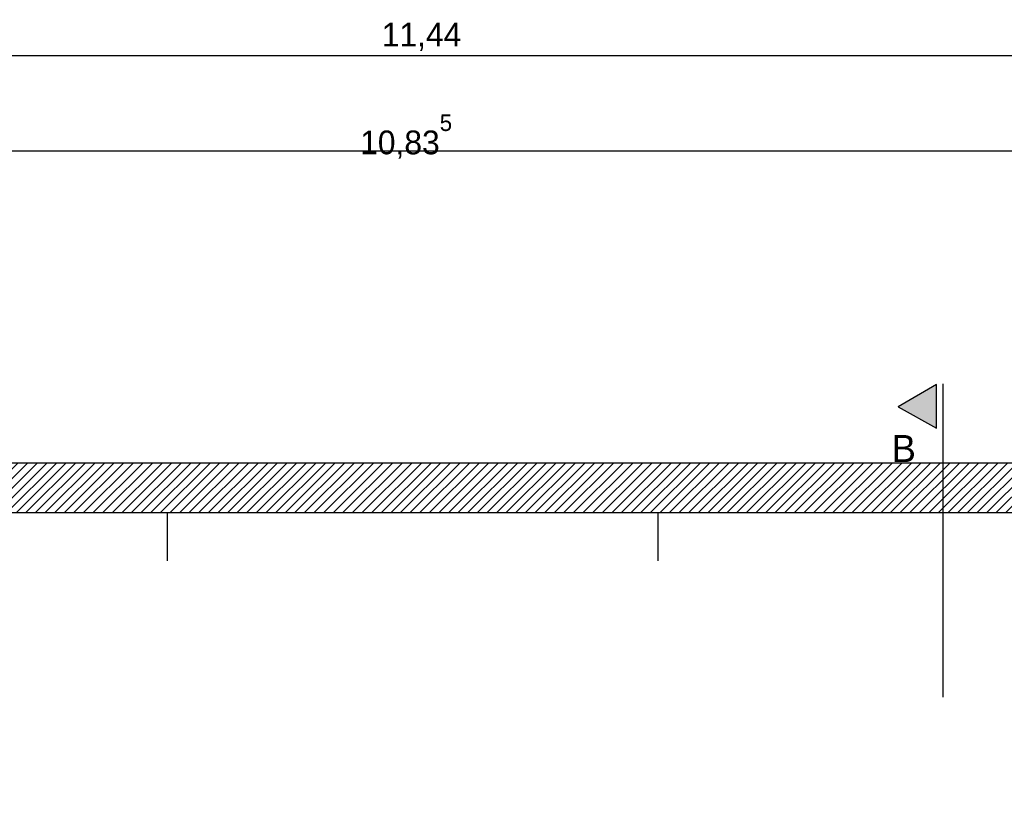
# Model space of a CAD drawing. Extents: x -73 to 359, y -4 to 85.
# Tile 12 of 149: x -47.38 to -40.14, y 36.74 to 42.63. Entities that reach past the tile are written whole.
import ezdxf

# ---------------------------------------------------------------- set-up
doc = ezdxf.new("R2010")
doc.units = 0
doc.header["$MEASUREMENT"] = 0
doc.linetypes.add('Strichlinie', pattern=[0.005644, 0.002822, -0.002822])
doc.linetypes.add('Strichpunktlinie', pattern=[0.006703, 0.003528, -0.001764, 0, -0.001411])
for name, color, linetype in [('0._EG_7_P_BM_AUSSEN', 7, 'Continuous'), ('0._EG_7_P_ZE_BILD', 7, 'Continuous'), ('0._EG_7_R_NT_HIDDEN', 7, 'Continuous'), ('0._EG_7_R_TR_AUSSENWAND', 7, 'Continuous')]:
    doc.layers.add(name, color=color, linetype=linetype)
doc.styles.add('ERSTELLTER_STIL_1', font='txt')
doc.styles.add('ERSTELLTER_STIL_3', font='txt')

msp = doc.modelspace()

# ---------------------------------------------------------------- hatches: boundary and pattern name
at = {"layer": '0._EG_7_P_ZE_BILD', "linetype": 'Continuous', "lineweight": 18, "ltscale": 1000}
msp.add_hatch(color=9, dxfattribs=at).paths.add_polyline_path([(-40.636, 39.6215), (-40.636, 39.9429), (-40.919, 39.7795)], flags=0)
at = {"layer": '0._EG_7_R_TR_AUSSENWAND', "linetype": 'Continuous', "ltscale": 1000}
h = msp.add_hatch(dxfattribs=at)
h.set_pattern_fill('MW_HLZ_0007', color=256, style=0, pattern_type=2)
h.set_pattern_definition([(45, (0, 0), (-0.03535534, 0.03535534), [])])
h.paths.add_polyline_path([(-38.7087, 39.365), (-50.1487, 39.365), (-49.9087, 39), (-39.0737, 39)], flags=0)

# ---------------------------------------------------------------- linework, layer by layer
at = {"layer": '0._EG_7_P_BM_AUSSEN', "linetype": 'Continuous', "ltscale": 1000}
for p, q in [((-50.1487, 42.365), (-38.7087, 42.365)), ((-49.9087, 41.665), (-39.0737, 41.665))]:
    msp.add_line(p, q, dxfattribs=at)
at = {"layer": '0._EG_7_P_ZE_BILD', "color": 255, "linetype": 'Continuous', "lineweight": 18, "ltscale": 1000}
for p, q in [((-40.636, 39.9429), (-40.919, 39.7795)), ((-40.636, 39.6215), (-40.636, 39.9429)), ((-40.919, 39.7795), (-40.636, 39.6215))]:
    msp.add_line(p, q, dxfattribs=at)
at = {"layer": '0._EG_7_P_ZE_BILD', "linetype": 'Continuous', "ltscale": 1000}
for p, q in [((-40.636, 39.9429), (-40.919, 39.7795)), ((-40.636, 39.6215), (-40.636, 39.9429)), ((-40.919, 39.7795), (-40.636, 39.6215))]:
    msp.add_line(p, q, dxfattribs=at)
at = {"layer": '0._EG_7_P_ZE_BILD', "linetype": 'Strichpunktlinie', "ltscale": 1000}
msp.add_line((-40.586, 30.8391), (-40.586, 39.9493), dxfattribs=at)
at = {"layer": '0._EG_7_R_NT_HIDDEN', "linetype": 'Strichlinie', "ltscale": 1000}
for p, q in [((-46.297, 33), (-46.297, 39)), ((-42.6854, 33), (-42.6854, 39))]:
    msp.add_line(p, q, dxfattribs=at)
at = {"layer": '0._EG_7_R_TR_AUSSENWAND', "linetype": 'Continuous', "ltscale": 1000}
for p, q in [((-38.7087, 39.365), (-50.1487, 39.365)), ((-49.9087, 39), (-39.0737, 39))]:
    msp.add_line(p, q, dxfattribs=at)

# ---------------------------------------------------------------- texts
at = {"layer": '0._EG_7_P_BM_AUSSEN', "linetype": 'Continuous', "char_height": 0.175, "attachment_point": 7, "style": 'ERSTELLTER_STIL_1'}
for s, insert in [('{11,44}', (-44.7191, 42.4)), ('{10,83\\A1{\\H0.7x;\\S5^  ;}}', (-44.878, 41.606))]:
    msp.add_mtext(s, dxfattribs=dict(at, insert=insert))
at = {"layer": '0._EG_7_P_ZE_BILD', "linetype": 'Continuous', "insert": (-40.8769, 39.5716), "char_height": 0.2, "attachment_point": 2, "style": 'ERSTELLTER_STIL_3'}
msp.add_mtext('{B}', dxfattribs=at)

doc.saveas('drawing.dxf')
